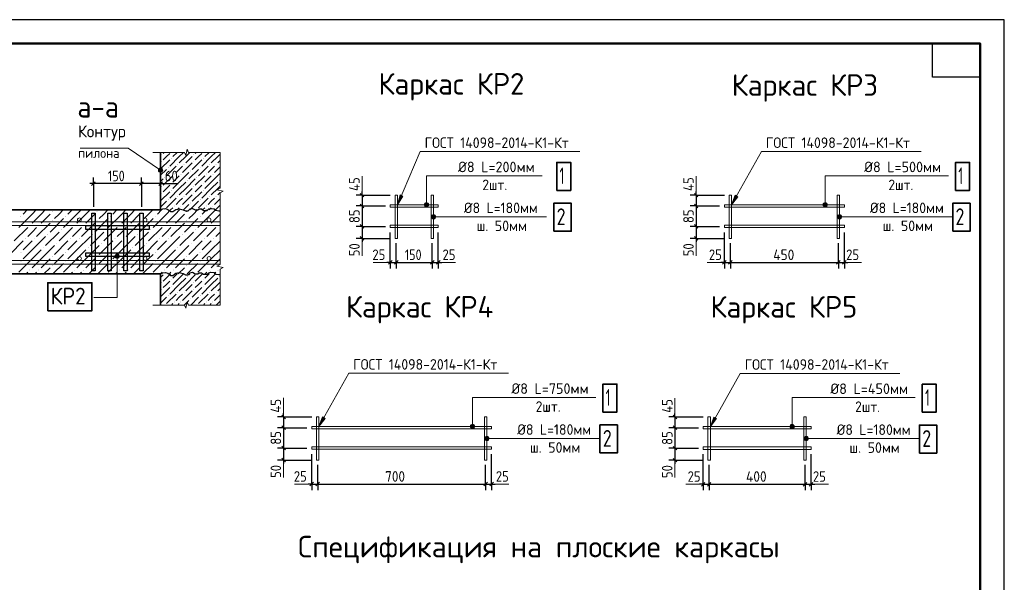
# Model space of a CAD drawing. Header units: millimetres. Extents: x 0 to 50400, y 0 to 35640.
# Tile 10 of 10: x 25774 to 50400, y 21561 to 35640. Entities that reach past the tile are written whole.
import ezdxf

# ---------------------------------------------------------------- set-up
doc = ezdxf.new("R2010")
doc.units = ezdxf.units.MM
for name, color, linetype, lineweight in [('Standard', 7, 'Continuous', 25), ('Примечания', 7, 'Continuous', 13), ('Размерная линия_ общее', 7, 'Continuous', 13), ('Текст_ общее', 7, 'Continuous', 25)]:
    doc.layers.add(name, color=color, linetype=linetype, lineweight=lineweight)
doc.styles.add('ISOCPEUR', font='txt')

msp = doc.modelspace()

# ---------------------------------------------------------------- hatches: boundary and pattern name
at = {"layer": 'Standard', "linetype": 'Continuous', "lineweight": 13, "transparency": 33554687}
for points in [[(29318, 32255), (29326, 32263), (29334, 32255), (29326, 32248)], [(30118, 32255), (30126, 32263), (30134, 32255), (30126, 32248)], [(29318, 32095), (29326, 32103), (29334, 32095), (29326, 32088)], [(29558, 32175), (29566, 32183), (29574, 32175), (29566, 32168)], [(29718, 32015), (29726, 32023), (29734, 32015), (29726, 32008)], [(29878, 32015), (29886, 32023), (29894, 32015), (29886, 32008)], [(30118, 32095), (30126, 32103), (30134, 32095), (30126, 32088)], [(30358, 32175), (30366, 32183), (30374, 32175), (30366, 32168)], [(30518, 32015), (30526, 32023), (30534, 32015), (30526, 32008)], [(30678, 32015), (30686, 32023), (30694, 32015), (30686, 32008)], [(29478, 31935), (29486, 31943), (29494, 31935), (29486, 31928)], [(29638, 31775), (29646, 31783), (29654, 31775), (29646, 31768)], [(29798, 31775), (29806, 31783), (29814, 31775), (29806, 31768)], [(30038, 31855), (30046, 31863), (30054, 31855), (30046, 31848)], [(30278, 31935), (30286, 31943), (30294, 31935), (30286, 31928)], [(30438, 31775), (30446, 31783), (30454, 31775), (30446, 31768)], [(30598, 31775), (30606, 31783), (30614, 31775), (30606, 31768)], [(29398, 31695), (29406, 31703), (29414, 31695), (29406, 31688)], [(29558, 31535), (29566, 31543), (29574, 31535), (29566, 31528)], [(29958, 31615), (29966, 31623), (29974, 31615), (29966, 31608)], [(30198, 31695), (30206, 31703), (30214, 31695), (30206, 31688)], [(30358, 31535), (30366, 31543), (30374, 31535), (30366, 31528)], [(30758, 31615), (30766, 31623), (30774, 31615), (30766, 31608)], [(29318, 31455), (29326, 31463), (29334, 31455), (29326, 31448)], [(29318, 31295), (29326, 31303), (29334, 31295), (29326, 31288)], [(29558, 31375), (29566, 31383), (29574, 31375), (29566, 31368)], [(30118, 31455), (30126, 31463), (30134, 31455), (30126, 31448)], [(30118, 31295), (30126, 31303), (30134, 31295), (30126, 31288)], [(30358, 31375), (30366, 31383), (30374, 31375), (30366, 31368)], [(29478, 31135), (29486, 31143), (29494, 31135), (29486, 31128)], [(29718, 31215), (29726, 31223), (29734, 31215), (29726, 31208)], [(29878, 31215), (29886, 31223), (29894, 31215), (29886, 31208)], [(30038, 31055), (30046, 31063), (30054, 31055), (30046, 31048)], [(30278, 31135), (30286, 31143), (30294, 31135), (30286, 31128)], [(30518, 31215), (30526, 31223), (30534, 31215), (30526, 31208)], [(30678, 31215), (30686, 31223), (30694, 31215), (30686, 31208)], [(26582, 30831), (26590, 30839), (26598, 30831), (26590, 30824)], [(27702, 30831), (27710, 30839), (27718, 30831), (27710, 30824)], [(28822, 30831), (28830, 30839), (28838, 30831), (28830, 30824)], [(29398, 30895), (29406, 30903), (29414, 30895), (29406, 30888)], [(29638, 30975), (29646, 30983), (29654, 30975), (29646, 30968)], [(29798, 30975), (29806, 30983), (29814, 30975), (29806, 30968)], [(29942, 30831), (29950, 30839), (29958, 30831), (29950, 30824)], [(30198, 30895), (30206, 30903), (30214, 30895), (30206, 30888)], [(30438, 30975), (30446, 30983), (30454, 30975), (30446, 30968)], [(30598, 30975), (30606, 30983), (30614, 30975), (30606, 30968)], [(25798, 30719), (25806, 30727), (25814, 30719), (25806, 30712)], [(26582, 30607), (26590, 30615), (26598, 30607), (26590, 30600)], [(26918, 30719), (26926, 30727), (26934, 30719), (26926, 30712)], [(27702, 30607), (27710, 30615), (27718, 30607), (27710, 30600)], [(28038, 30719), (28046, 30727), (28054, 30719), (28046, 30712)], [(28822, 30607), (28830, 30615), (28838, 30607), (28830, 30600)], [(29158, 30719), (29166, 30727), (29174, 30719), (29166, 30712)], [(29942, 30607), (29950, 30615), (29958, 30607), (29950, 30600)], [(30278, 30719), (30286, 30727), (30294, 30719), (30286, 30712)], [(26022, 30495), (26030, 30503), (26038, 30495), (26030, 30488)], [(26246, 30495), (26254, 30503), (26262, 30495), (26254, 30488)], [(26806, 30383), (26814, 30391), (26822, 30383), (26814, 30376)], [(27142, 30495), (27150, 30503), (27158, 30495), (27150, 30488)], [(27366, 30495), (27374, 30503), (27382, 30495), (27374, 30488)], [(27926, 30383), (27934, 30391), (27942, 30383), (27934, 30376)], [(28262, 30495), (28270, 30503), (28278, 30495), (28270, 30488)], [(28486, 30495), (28494, 30503), (28502, 30495), (28494, 30488)], [(29046, 30383), (29054, 30391), (29062, 30383), (29054, 30376)], [(29382, 30495), (29390, 30503), (29398, 30495), (29390, 30488)], [(29606, 30495), (29614, 30503), (29622, 30495), (29614, 30488)], [(30166, 30383), (30174, 30391), (30182, 30383), (30174, 30376)], [(30502, 30495), (30510, 30503), (30518, 30495), (30510, 30488)], [(30726, 30495), (30734, 30503), (30742, 30495), (30734, 30488)], [(25910, 30159), (25918, 30167), (25926, 30159), (25918, 30152)], [(26134, 30159), (26142, 30167), (26150, 30159), (26142, 30152)], [(26470, 30271), (26478, 30279), (26486, 30271), (26478, 30264)], [(26694, 30047), (26702, 30055), (26710, 30047), (26702, 30040)], [(27030, 30159), (27038, 30167), (27046, 30159), (27038, 30152)], [(27254, 30159), (27262, 30167), (27270, 30159), (27262, 30152)], [(27590, 30271), (27598, 30279), (27606, 30271), (27598, 30264)], [(27814, 30047), (27822, 30055), (27830, 30047), (27822, 30040)], [(28150, 30159), (28158, 30167), (28166, 30159), (28158, 30152)], [(28374, 30159), (28382, 30167), (28390, 30159), (28382, 30152)], [(28710, 30271), (28718, 30279), (28726, 30271), (28718, 30264)], [(28934, 30047), (28942, 30055), (28950, 30047), (28942, 30040)], [(29270, 30159), (29278, 30167), (29286, 30159), (29278, 30152)], [(29494, 30159), (29502, 30167), (29510, 30159), (29502, 30152)], [(29830, 30271), (29838, 30279), (29846, 30271), (29838, 30264)], [(30054, 30047), (30062, 30055), (30070, 30047), (30062, 30040)], [(30390, 30159), (30398, 30167), (30406, 30159), (30398, 30152)], [(30614, 30159), (30622, 30167), (30630, 30159), (30622, 30152)], [(25798, 29823), (25806, 29831), (25814, 29823), (25806, 29816)], [(26358, 29935), (26366, 29943), (26374, 29935), (26366, 29928)], [(26918, 29823), (26926, 29831), (26934, 29823), (26926, 29816)], [(27478, 29935), (27486, 29943), (27494, 29935), (27486, 29928)], [(28038, 29823), (28046, 29831), (28054, 29823), (28046, 29816)], [(28598, 29935), (28606, 29943), (28614, 29935), (28606, 29928)], [(29158, 29823), (29166, 29831), (29174, 29823), (29166, 29816)], [(29718, 29935), (29726, 29943), (29734, 29935), (29726, 29928)], [(30278, 29823), (30286, 29831), (30294, 29823), (30286, 29816)], [(25798, 29599), (25806, 29607), (25814, 29599), (25806, 29592)], [(26582, 29711), (26590, 29719), (26598, 29711), (26590, 29704)], [(26918, 29599), (26926, 29607), (26934, 29599), (26926, 29592)], [(27702, 29711), (27710, 29719), (27718, 29711), (27710, 29704)], [(28038, 29599), (28046, 29607), (28054, 29599), (28046, 29592)], [(28822, 29711), (28830, 29719), (28838, 29711), (28830, 29704)], [(29158, 29599), (29166, 29607), (29174, 29599), (29166, 29592)], [(29942, 29711), (29950, 29719), (29958, 29711), (29950, 29704)], [(30278, 29599), (30286, 29607), (30294, 29599), (30286, 29592)], [(26022, 29375), (26030, 29383), (26038, 29375), (26030, 29368)], [(26246, 29375), (26254, 29383), (26262, 29375), (26254, 29368)], [(26582, 29487), (26590, 29495), (26598, 29487), (26590, 29480)], [(27142, 29375), (27150, 29383), (27158, 29375), (27150, 29368)], [(27366, 29375), (27374, 29383), (27382, 29375), (27374, 29368)], [(27702, 29487), (27710, 29495), (27718, 29487), (27710, 29480)], [(28262, 29375), (28270, 29383), (28278, 29375), (28270, 29368)], [(28486, 29375), (28494, 29383), (28502, 29375), (28494, 29368)], [(28822, 29487), (28830, 29495), (28838, 29487), (28830, 29480)], [(29382, 29375), (29390, 29383), (29398, 29375), (29390, 29368)], [(29606, 29375), (29614, 29383), (29622, 29375), (29614, 29368)], [(29942, 29487), (29950, 29495), (29958, 29487), (29950, 29480)], [(30502, 29375), (30510, 29383), (30518, 29375), (30510, 29368)], [(30726, 29375), (30734, 29383), (30742, 29375), (30734, 29368)], [(29318, 29055), (29326, 29063), (29334, 29055), (29326, 29048)], [(29558, 29135), (29566, 29143), (29574, 29135), (29566, 29128)], [(29958, 29215), (29966, 29223), (29974, 29215), (29966, 29208)], [(30118, 29055), (30126, 29063), (30134, 29055), (30126, 29048)], [(30358, 29135), (30366, 29143), (30374, 29135), (30366, 29128)], [(30758, 29215), (30766, 29223), (30774, 29215), (30766, 29208)], [(29318, 28895), (29326, 28903), (29334, 28895), (29326, 28888)], [(29558, 28975), (29566, 28983), (29574, 28975), (29566, 28968)], [(29718, 28815), (29726, 28823), (29734, 28815), (29726, 28808)], [(29878, 28815), (29886, 28823), (29894, 28815), (29886, 28808)], [(30118, 28895), (30126, 28903), (30134, 28895), (30126, 28888)], [(30358, 28975), (30366, 28983), (30374, 28975), (30366, 28968)], [(30518, 28815), (30526, 28823), (30534, 28815), (30526, 28808)], [(30678, 28815), (30686, 28823), (30694, 28815), (30686, 28808)], [(29478, 28735), (29486, 28743), (29494, 28735), (29486, 28728)], [(29638, 28575), (29646, 28583), (29654, 28575), (29646, 28568)], [(29798, 28575), (29806, 28583), (29814, 28575), (29806, 28568)], [(30038, 28655), (30046, 28663), (30054, 28655), (30046, 28648)], [(30278, 28735), (30286, 28743), (30294, 28735), (30286, 28728)], [(30438, 28575), (30446, 28583), (30454, 28575), (30446, 28568)], [(30598, 28575), (30606, 28583), (30614, 28575), (30606, 28568)], [(29403, 28500), (29406, 28503), (29409, 28500)], [(30203, 28500), (30206, 28503), (30209, 28500)]]:
    msp.add_hatch(color=7, dxfattribs=at).paths.add_polyline_path(points, flags=16)
for points in [[(29245, 31875), (29276, 31920), (29254, 31902)], [(29276, 31920), (29245, 31875), (29250, 31848)], [(29276, 31920), (29250, 31848), (29303, 31925)], [(29303, 31925), (29250, 31848), (29269, 31827)], [(29303, 31925), (29269, 31827), (29329, 31916)], [(29329, 31916), (29269, 31827), (29295, 31818)], [(29329, 31916), (29295, 31818), (29347, 31895)], [(29347, 31895), (29295, 31818), (29322, 31823)], [(29347, 31895), (29322, 31823), (29352, 31868)], [(29352, 31868), (29322, 31823), (29344, 31841)], [(35289, 31254), (35224, 31008), (35355, 31226)], [(35993, 31035), (35900, 31035), (35893, 31008)], [(35993, 31035), (35893, 31008), (36001, 31008)], [(35974, 31054), (35920, 31054), (35900, 31035)], [(35974, 31054), (35900, 31035), (35993, 31035)], [(35920, 31054), (35974, 31054), (35947, 31062)], [(43671, 31245), (43579, 31008), (43734, 31210)], [(45969, 31035), (45876, 31035), (45869, 31008)], [(45969, 31035), (45869, 31008), (45977, 31008)], [(45950, 31054), (45896, 31054), (45876, 31035)], [(45950, 31054), (45876, 31035), (45969, 31035)], [(45896, 31054), (45950, 31054), (45923, 31062)], [(36001, 31008), (35893, 31008), (35900, 30981)], [(36001, 31008), (35900, 30981), (35993, 30981)], [(35993, 30981), (35900, 30981), (35920, 30962)], [(35993, 30981), (35920, 30962), (35974, 30962)], [(35974, 30962), (35920, 30962), (35947, 30954)], [(45977, 31008), (45869, 31008), (45876, 30981)], [(45977, 31008), (45876, 30981), (45969, 30981)], [(45969, 30981), (45876, 30981), (45896, 30962)], [(45969, 30981), (45896, 30962), (45950, 30962)], [(45950, 30962), (45896, 30962), (45923, 30954)], [(36077, 30681), (36077, 30735), (36070, 30708)], [(36097, 30662), (36097, 30754), (36077, 30735)], [(36097, 30662), (36077, 30735), (36077, 30681)], [(36124, 30654), (36124, 30762), (36097, 30754)], [(36124, 30654), (36097, 30754), (36097, 30662)], [(36151, 30662), (36151, 30754), (36124, 30762)], [(36151, 30662), (36124, 30762), (36124, 30654)], [(36170, 30681), (36170, 30735), (36151, 30754)], [(36170, 30681), (36151, 30754), (36151, 30662)], [(36170, 30735), (36170, 30681), (36178, 30708)], [(46233, 30681), (46233, 30735), (46225, 30708)], [(46252, 30662), (46252, 30754), (46233, 30735)], [(46252, 30662), (46233, 30735), (46233, 30681)], [(46279, 30654), (46279, 30762), (46252, 30754)], [(46279, 30654), (46252, 30754), (46252, 30662)], [(46306, 30662), (46306, 30754), (46279, 30762)], [(46306, 30662), (46279, 30762), (46279, 30654)], [(46326, 30681), (46326, 30735), (46306, 30754)], [(46326, 30681), (46306, 30754), (46306, 30662)], [(46326, 30735), (46326, 30681), (46333, 30708)], [(33350, 25699), (33258, 25461), (33413, 25663)], [(43139, 25695), (43048, 25458), (43202, 25660)], [(37148, 25488), (37055, 25488), (37047, 25461)], [(37148, 25488), (37047, 25461), (37155, 25461)], [(37155, 25461), (37047, 25461), (37055, 25434)], [(37128, 25507), (37074, 25507), (37055, 25488)], [(37128, 25507), (37055, 25488), (37148, 25488)], [(37155, 25461), (37055, 25434), (37148, 25434)], [(37148, 25434), (37055, 25434), (37074, 25415)], [(37074, 25507), (37128, 25507), (37101, 25515)], [(37148, 25434), (37074, 25415), (37128, 25415)], [(37128, 25415), (37074, 25415), (37101, 25407)], [(45137, 25485), (45044, 25485), (45037, 25458)], [(45137, 25485), (45037, 25458), (45145, 25458)], [(45145, 25458), (45037, 25458), (45044, 25431)], [(45118, 25504), (45064, 25504), (45044, 25485)], [(45118, 25504), (45044, 25485), (45137, 25485)], [(45145, 25458), (45044, 25431), (45137, 25431)], [(45137, 25431), (45044, 25431), (45064, 25412)], [(45064, 25504), (45118, 25504), (45091, 25512)], [(45137, 25431), (45064, 25412), (45118, 25412)], [(45118, 25412), (45064, 25412), (45091, 25404)], [(37412, 25134), (37412, 25188), (37404, 25161)], [(37431, 25115), (37431, 25207), (37412, 25188)], [(37431, 25115), (37412, 25188), (37412, 25134)], [(37458, 25107), (37458, 25215), (37431, 25207)], [(37458, 25107), (37431, 25207), (37431, 25115)], [(37485, 25115), (37485, 25207), (37458, 25215)], [(37485, 25115), (37458, 25215), (37458, 25107)], [(37505, 25134), (37505, 25188), (37485, 25207)], [(37505, 25134), (37485, 25207), (37485, 25115)], [(37505, 25188), (37505, 25134), (37512, 25161)], [(45401, 25131), (45401, 25185), (45394, 25158)], [(45421, 25112), (45421, 25204), (45401, 25185)], [(45421, 25112), (45401, 25185), (45401, 25131)], [(45448, 25104), (45448, 25212), (45421, 25204)], [(45448, 25104), (45421, 25204), (45421, 25112)], [(45475, 25112), (45475, 25204), (45448, 25212)], [(45475, 25112), (45448, 25212), (45448, 25104)], [(45494, 25131), (45494, 25185), (45475, 25204)], [(45494, 25131), (45475, 25204), (45475, 25112)], [(45494, 25185), (45494, 25131), (45502, 25158)]]:
    msp.add_hatch(color=7, dxfattribs=at).paths.add_polyline_path(points)
at = {"layer": 'Текст_ общее', "linetype": 'Continuous', "lineweight": 13, "transparency": 33554687}
for points in [[(28261, 29746), (28168, 29746), (28161, 29719)], [(28261, 29746), (28161, 29719), (28269, 29719)], [(28269, 29719), (28161, 29719), (28168, 29692)], [(28242, 29765), (28188, 29765), (28168, 29746)], [(28242, 29765), (28168, 29746), (28261, 29746)], [(28269, 29719), (28168, 29692), (28261, 29692)], [(28261, 29692), (28168, 29692), (28188, 29672)], [(28188, 29765), (28242, 29765), (28215, 29773)], [(28261, 29692), (28188, 29672), (28242, 29672)], [(28242, 29672), (28188, 29672), (28215, 29665)]]:
    msp.add_hatch(color=7, dxfattribs=at).paths.add_polyline_path(points)

# ---------------------------------------------------------------- linework, layer by layer
at = {"layer": 'Standard', "color": 7, "linetype": 'Continuous', "lineweight": 35, "transparency": 33554687}
for p, q in [((49800, 33120), (49800, 24600)), ((49800, 32640), (49800, 24120)), ((25243, 29279), (29299, 29279)), ((29299, 29264), (29299, 28500))]:
    msp.add_line(p, q, dxfattribs=at)
at = {"layer": 'Standard', "color": 7, "linetype": 'Continuous', "lineweight": 50, "transparency": 33554687}
msp.add_line((49800, 32520), (49800, 27840), dxfattribs=at)
at = {"layer": 'Standard', "color": 7, "linetype": 'Continuous', "lineweight": 13, "transparency": 33554687}
for p, q in [((27283, 32424), (28483, 32424)), ((28483, 32424), (29299, 31872)), ((29107, 32319), (29107, 32319)), ((29896, 32319), (29107, 32319)), ((29930, 32239), (29896, 32319)), ((29964, 32399), (29930, 32239)), ((29997, 32319), (29964, 32399)), ((30787, 32319), (29997, 32319)), ((30787, 31421), (30787, 32319)), ((30787, 32319), (30787, 32319)), ((29254, 31902), (29254, 31902)), ((29269, 31827), (29269, 31827)), ((29329, 31916), (29329, 31916)), ((29344, 31841), (29344, 31841)), ((30707, 31383), (30787, 31421)), ((30867, 31345), (30707, 31383)), ((30787, 31307), (30867, 31345)), ((30787, 30410), (30787, 31307)), ((35289, 31254), (35224, 31008)), ((35224, 31008), (35355, 31226)), ((35355, 31226), (35289, 31254)), ((35322, 31240), (35329, 31257)), ((35947, 31062), (35947, 31062)), ((43671, 31245), (43579, 31008)), ((43579, 31008), (43734, 31210)), ((43734, 31210), (43671, 31245)), ((43702, 31228), (43711, 31244)), ((45923, 31062), (45923, 31062)), ((35224, 31008), (35224, 31008)), ((35224, 31008), (35224, 31008)), ((35224, 31008), (35224, 31008)), ((35893, 31008), (35893, 31008)), ((35947, 30954), (35947, 30954)), ((36001, 31008), (36001, 31008)), ((43579, 31008), (43579, 31008)), ((43579, 31008), (43579, 31008)), ((43579, 31008), (43579, 31008)), ((45869, 31008), (45869, 31008)), ((45923, 30954), (45923, 30954)), ((45977, 31008), (45977, 31008)), ((36070, 30708), (36070, 30708)), ((36124, 30762), (36124, 30762)), ((36124, 30654), (36124, 30654)), ((36178, 30708), (36178, 30708)), ((46225, 30708), (46225, 30708)), ((46279, 30762), (46279, 30762)), ((46279, 30654), (46279, 30654)), ((46333, 30708), (46333, 30708)), ((30787, 29512), (30787, 30410)), ((30707, 29474), (30787, 29512)), ((30867, 29436), (30707, 29474)), ((30787, 29398), (30867, 29436)), ((30787, 28500), (30787, 29398)), ((29930, 28420), (29964, 28580)), ((29964, 28580), (29997, 28500)), ((29107, 28500), (29896, 28500)), ((29896, 28500), (29930, 28420)), ((29997, 28500), (30787, 28500)), ((30787, 28500), (30787, 28500)), ((33350, 25699), (33258, 25461)), ((33258, 25461), (33413, 25663)), ((33413, 25663), (33350, 25699)), ((33381, 25681), (33390, 25697)), ((43139, 25695), (43048, 25458)), ((43048, 25458), (43202, 25660)), ((43202, 25660), (43139, 25695)), ((43171, 25678), (43180, 25694)), ((33258, 25461), (33258, 25461)), ((33258, 25461), (33258, 25461)), ((33258, 25461), (33258, 25461)), ((37047, 25461), (37047, 25461)), ((37101, 25515), (37101, 25515)), ((37101, 25407), (37101, 25407)), ((37155, 25461), (37155, 25461)), ((43048, 25458), (43048, 25458)), ((43048, 25458), (43048, 25458)), ((43048, 25458), (43048, 25458)), ((45037, 25458), (45037, 25458)), ((45091, 25512), (45091, 25512)), ((45091, 25404), (45091, 25404)), ((45145, 25458), (45145, 25458)), ((37404, 25161), (37404, 25161)), ((37458, 25215), (37458, 25215)), ((37512, 25161), (37512, 25161)), ((45394, 25158), (45394, 25158)), ((45448, 25212), (45448, 25212)), ((45502, 25158), (45502, 25158)), ((37458, 25107), (37458, 25107)), ((45448, 25104), (45448, 25104))]:
    msp.add_line(p, q, dxfattribs=at)
at = {"layer": 'Standard', "color": 253, "linetype": 'Continuous', "lineweight": 13, "true_color": 0xa0a0a0, "transparency": 33554687}
for p, q in [((29389, 32319), (29366, 32295)), ((29446, 32215), (29526, 32295)), ((29709, 32319), (29606, 32215)), ((29869, 32319), (29766, 32215)), ((29926, 32215), (30029, 32319)), ((30189, 32319), (30166, 32295)), ((30246, 32215), (30326, 32295)), ((30509, 32319), (30406, 32215)), ((30669, 32319), (30566, 32215)), ((30726, 32215), (30787, 32276)), ((29526, 32135), (29299, 31908)), ((29366, 32135), (29446, 32215)), ((29766, 32215), (29526, 31975)), ((29926, 32215), (29766, 32055)), ((30086, 32055), (29846, 31815)), ((30086, 32215), (29926, 32055)), ((30326, 32135), (30086, 31895)), ((30166, 32135), (30246, 32215)), ((30566, 32215), (30326, 31975)), ((30726, 32215), (30566, 32055)), ((30787, 32116), (30726, 32055)), ((29446, 31895), (29299, 31748)), ((29686, 31975), (29446, 31735)), ((29686, 31815), (29766, 31895)), ((29766, 31895), (29846, 31975)), ((29766, 31575), (30006, 31815)), ((30246, 31895), (30006, 31655)), ((30486, 31975), (30246, 31735)), ((30486, 31815), (30566, 31895)), ((30566, 31895), (30646, 31975)), ((30566, 31575), (30787, 31796)), ((30787, 31956), (30646, 31815)), ((29299, 31588), (29366, 31655)), ((29606, 31735), (29366, 31495)), ((29766, 31735), (29606, 31575)), ((29766, 31575), (29606, 31415)), ((29926, 31575), (29766, 31415)), ((29926, 31415), (30166, 31655)), ((30406, 31735), (30166, 31495)), ((30566, 31735), (30406, 31575)), ((30566, 31575), (30406, 31415)), ((30726, 31575), (30566, 31415)), ((29526, 31335), (29299, 31108)), ((29366, 31335), (29446, 31415)), ((29446, 31415), (29526, 31495)), ((29766, 31415), (29526, 31175)), ((29926, 31415), (29766, 31255)), ((30086, 31415), (29926, 31255)), ((30326, 31335), (30086, 31095)), ((30166, 31335), (30246, 31415)), ((30246, 31415), (30326, 31495)), ((30566, 31415), (30326, 31175)), ((30726, 31415), (30566, 31255)), ((30726, 31415), (30787, 31476)), ((30787, 31316), (30726, 31255)), ((29446, 31095), (29299, 30948)), ((29686, 31175), (29446, 30935)), ((29686, 31015), (29766, 31095)), ((29766, 31095), (29846, 31175)), ((30086, 31255), (29846, 31015)), ((30246, 31095), (30029, 30879)), ((30486, 31175), (30246, 30935)), ((30486, 31015), (30566, 31095)), ((30566, 31095), (30646, 31175)), ((30787, 31156), (30646, 31015)), ((29606, 30935), (29549, 30879)), ((29766, 30935), (29709, 30879)), ((29869, 30879), (30006, 31015)), ((30406, 30935), (30349, 30879)), ((30566, 30935), (30509, 30879)), ((30669, 30879), (30787, 30996)), ((29299, 29188), (29366, 29255)), ((29549, 29279), (29366, 29095)), ((29446, 29015), (29526, 29095)), ((29709, 29279), (29606, 29175)), ((29766, 29175), (29606, 29015)), ((29766, 29175), (29869, 29279)), ((29926, 29175), (29766, 29015)), ((29926, 29015), (30166, 29255)), ((30029, 29279), (30006, 29255)), ((30349, 29279), (30166, 29095)), ((30246, 29015), (30326, 29095)), ((30509, 29279), (30406, 29175)), ((30566, 29175), (30406, 29015)), ((30566, 29175), (30669, 29279)), ((30726, 29175), (30566, 29015)), ((30726, 29015), (30787, 29076)), ((29526, 28935), (29299, 28708)), ((29366, 28935), (29446, 29015)), ((29766, 29015), (29526, 28775)), ((29926, 29015), (29766, 28855)), ((30086, 28855), (29846, 28615)), ((30086, 29015), (29926, 28855)), ((30326, 28935), (30086, 28695)), ((30166, 28935), (30246, 29015)), ((30566, 29015), (30326, 28775)), ((30726, 29015), (30566, 28855)), ((30787, 28916), (30726, 28855)), ((29446, 28695), (29299, 28548)), ((29686, 28775), (29446, 28535)), ((29686, 28615), (29766, 28695)), ((29766, 28695), (29846, 28775)), ((29891, 28500), (30006, 28615)), ((30246, 28695), (30051, 28500)), ((30486, 28775), (30246, 28535)), ((30486, 28615), (30566, 28695)), ((30566, 28695), (30646, 28775)), ((30787, 28756), (30646, 28615)), ((30691, 28500), (30787, 28596)), ((29606, 28535), (29571, 28500)), ((29766, 28535), (29731, 28500)), ((30406, 28535), (30371, 28500)), ((30566, 28535), (30531, 28500))]:
    msp.add_line(p, q, dxfattribs=at)
at = {"layer": 'Standard', "color": 7, "linetype": 'Continuous', "lineweight": -3, "transparency": 33554687}
msp.add_line((29299, 31537), (29739, 31537), dxfattribs=at)
at = {"layer": 'Standard', "color": 254, "linetype": 'Continuous', "lineweight": 13, "transparency": 33554687}
for p, q in [((25965, 30879), (25862, 30775)), ((26189, 30879), (26086, 30775)), ((26310, 30775), (26413, 30879)), ((26758, 30775), (26861, 30879)), ((27085, 30879), (26982, 30775)), ((27309, 30879), (27206, 30775)), ((27430, 30775), (27533, 30879)), ((27878, 30775), (27981, 30879)), ((28205, 30879), (28102, 30775)), ((28429, 30879), (28326, 30775)), ((28550, 30775), (28653, 30879)), ((28998, 30775), (29101, 30879)), ((29325, 30879), (29222, 30775)), ((29549, 30879), (29446, 30775)), ((29670, 30775), (29773, 30879)), ((30118, 30775), (30221, 30879)), ((30445, 30879), (30342, 30775)), ((30669, 30879), (30566, 30775)), ((26086, 30775), (25750, 30439)), ((26310, 30775), (26086, 30551)), ((26534, 30551), (26198, 30215)), ((26534, 30775), (26310, 30551)), ((26870, 30663), (26534, 30327)), ((26646, 30663), (26758, 30775)), ((27206, 30775), (26870, 30439)), ((27430, 30775), (27206, 30551)), ((27654, 30551), (27318, 30215)), ((27654, 30775), (27430, 30551)), ((27990, 30663), (27654, 30327)), ((27766, 30663), (27878, 30775)), ((28326, 30775), (27990, 30439)), ((28550, 30775), (28326, 30551)), ((28774, 30551), (28438, 30215)), ((28774, 30775), (28550, 30551)), ((29110, 30663), (28774, 30327)), ((28886, 30663), (28998, 30775)), ((29446, 30775), (29110, 30439)), ((29670, 30775), (29446, 30551)), ((29894, 30551), (29558, 30215)), ((29894, 30775), (29670, 30551)), ((30230, 30663), (29894, 30327)), ((30006, 30663), (30118, 30775)), ((30566, 30775), (30230, 30439)), ((30787, 30772), (30566, 30551)), ((25974, 30439), (25638, 30103)), ((25974, 30215), (26086, 30327)), ((26086, 30327), (26198, 30439)), ((26758, 30327), (26422, 29991)), ((27094, 30439), (26758, 30103)), ((27094, 30215), (27206, 30327)), ((27206, 30327), (27318, 30439)), ((27878, 30327), (27542, 29991)), ((28214, 30439), (27878, 30103)), ((28214, 30215), (28326, 30327)), ((28326, 30327), (28438, 30439)), ((28998, 30327), (28662, 29991)), ((29334, 30439), (28998, 30103)), ((29334, 30215), (29446, 30327)), ((29446, 30327), (29558, 30439)), ((30118, 30327), (29782, 29991)), ((30454, 30439), (30118, 30103)), ((30454, 30215), (30566, 30327)), ((30566, 30327), (30678, 30439)), ((30787, 30324), (30678, 30215)), ((25862, 30103), (25526, 29767)), ((26086, 30103), (25862, 29879)), ((26086, 29879), (26422, 30215)), ((26982, 30103), (26646, 29767)), ((27206, 30103), (26982, 29879)), ((27206, 29879), (27542, 30215)), ((28102, 30103), (27766, 29767)), ((28326, 30103), (28102, 29879)), ((28326, 29879), (28662, 30215)), ((29222, 30103), (28886, 29767)), ((29446, 30103), (29222, 29879)), ((29446, 29879), (29782, 30215)), ((30342, 30103), (30006, 29767)), ((30566, 30103), (30342, 29879)), ((30566, 29879), (30787, 30100)), ((26086, 29879), (25862, 29655)), ((26310, 29879), (26086, 29655)), ((26310, 29655), (26646, 29991)), ((27206, 29879), (26982, 29655)), ((27430, 29879), (27206, 29655)), ((27430, 29655), (27766, 29991)), ((28326, 29879), (28102, 29655)), ((28550, 29879), (28326, 29655)), ((28550, 29655), (28886, 29991)), ((29446, 29879), (29222, 29655)), ((29670, 29879), (29446, 29655)), ((29670, 29655), (30006, 29991)), ((30566, 29879), (30342, 29655)), ((30787, 29876), (30566, 29655)), ((26086, 29655), (25750, 29319)), ((26310, 29655), (26086, 29431)), ((26534, 29655), (26310, 29431)), ((26646, 29543), (26758, 29655)), ((26758, 29655), (26870, 29767)), ((27206, 29655), (26870, 29319)), ((27430, 29655), (27206, 29431)), ((27654, 29655), (27430, 29431)), ((27766, 29543), (27878, 29655)), ((27878, 29655), (27990, 29767)), ((28326, 29655), (27990, 29319)), ((28550, 29655), (28326, 29431)), ((28774, 29655), (28550, 29431)), ((28886, 29543), (28998, 29655)), ((28998, 29655), (29110, 29767)), ((29446, 29655), (29110, 29319)), ((29670, 29655), (29446, 29431)), ((29894, 29655), (29670, 29431)), ((30006, 29543), (30118, 29655)), ((30118, 29655), (30230, 29767)), ((30566, 29655), (30230, 29319)), ((30787, 29652), (30566, 29431)), ((25974, 29319), (25933, 29279)), ((26157, 29279), (26198, 29319)), ((26534, 29431), (26381, 29279)), ((26870, 29543), (26605, 29279)), ((27094, 29319), (27053, 29279)), ((27277, 29279), (27318, 29319)), ((27654, 29431), (27501, 29279)), ((27990, 29543), (27725, 29279)), ((28214, 29319), (28173, 29279)), ((28397, 29279), (28438, 29319)), ((28774, 29431), (28621, 29279)), ((29110, 29543), (28845, 29279)), ((29334, 29319), (29293, 29279)), ((29517, 29279), (29558, 29319)), ((29894, 29431), (29741, 29279)), ((30230, 29543), (29965, 29279)), ((30454, 29319), (30413, 29279)), ((30637, 29279), (30678, 29319))]:
    msp.add_line(p, q, dxfattribs=at)
at = {"layer": 'Standard', "color": 7, "linetype": 'Continuous', "lineweight": 25, "transparency": 33554687}
for points in [[(0, 0), (50400, 0), (50400, 35640), (0, 35640), (0, 0)], [(49800, 35040), (49800, 34200), (48600, 34200), (48600, 35040), (49800, 35040)]]:
    msp.add_lwpolyline(points, close=True, dxfattribs=at)
at = {"layer": 'Standard', "color": 7, "linetype": 'Continuous', "lineweight": 50, "transparency": 33554687}
msp.add_lwpolyline([(2400, 35040), (49800, 35040), (49800, 600), (2400, 600), (2400, 35040)], close=True, dxfattribs=at)
at = {"layer": 'Standard', "color": 7, "linetype": 'Continuous', "lineweight": 35, "transparency": 33554687}
msp.add_lwpolyline([(29299, 32319), (29299, 30879), (25243, 30879)], dxfattribs=at)
at = {"layer": 'Standard', "color": 7, "linetype": 'Continuous', "lineweight": 13, "transparency": 33554687}
for points in [[(39784, 32338), (35789, 32338), (35224, 31008)], [(48320, 32338), (44324, 32338), (43579, 31008)], [(38845, 31732), (35947, 31732), (35947, 31008)], [(49001, 31732), (45923, 31732), (45923, 31008)], [(35224, 30168), (35224, 31248), (35164, 31248), (35164, 30168), (35224, 30168)], [(36124, 30168), (36124, 31248), (36064, 31248), (36064, 30168), (36124, 30168)], [(43579, 30168), (43579, 31248), (43519, 31248), (43519, 30168), (43579, 30168)], [(46279, 30168), (46279, 31248), (46219, 31248), (46219, 30168), (46279, 30168)], [(36244, 30948), (35044, 30948), (35044, 31008), (36244, 31008), (36244, 30948)], [(46399, 30948), (43399, 30948), (43399, 31008), (46399, 31008), (46399, 30948)], [(25243, 30583), (30787, 30583), (30787, 30487), (25243, 30487), (25243, 30583)], [(38953, 30708), (36854, 30708), (36124, 30708)], [(49109, 30708), (47010, 30708), (46279, 30708)], [(36244, 30438), (35044, 30438), (35044, 30498), (36244, 30498), (36244, 30438)], [(46399, 30438), (43399, 30438), (43399, 30498), (46399, 30498), (46399, 30438)], [(25243, 29615), (30787, 29615), (30787, 29519), (25243, 29519), (25243, 29615)], [(37998, 26791), (34003, 26791), (33258, 25461)], [(47788, 26788), (43792, 26788), (43048, 25458)], [(40180, 26185), (37101, 26185), (37101, 25461)], [(48169, 26182), (45091, 26182), (45091, 25458)], [(33258, 24621), (33258, 25701), (33198, 25701), (33198, 24621), (33258, 24621)], [(37458, 24621), (37458, 25701), (37398, 25701), (37398, 24621), (37458, 24621)], [(43048, 24618), (43048, 25698), (42988, 25698), (42988, 24618), (43048, 24618)], [(45448, 24618), (45448, 25698), (45388, 25698), (45388, 24618), (45448, 24618)], [(37578, 25401), (33078, 25401), (33078, 25461), (37578, 25461), (37578, 25401)], [(45568, 25398), (42868, 25398), (42868, 25458), (45568, 25458), (45568, 25398)], [(40288, 25161), (38189, 25161), (37458, 25161)], [(48277, 25158), (46178, 25158), (45448, 25158)], [(37578, 24891), (33078, 24891), (33078, 24951), (37578, 24951), (37578, 24891)], [(45568, 24888), (42868, 24888), (42868, 24948), (45568, 24948), (45568, 24888)]]:
    msp.add_lwpolyline(points, dxfattribs=at)
at = {"layer": 'Standard', "color": 7, "linetype": 'Continuous', "lineweight": 25, "transparency": 33554687}
for points in [[(27579, 29359), (27579, 30799), (27659, 30799), (27659, 29359), (27579, 29359)], [(27979, 29359), (27979, 30799), (28059, 30799), (28059, 29359), (27979, 29359)], [(28379, 29359), (28379, 30799), (28459, 30799), (28459, 29359), (28379, 29359)], [(28779, 29359), (28779, 30799), (28859, 30799), (28859, 29359), (28779, 29359)], [(29299, 30879), (29353, 30904), (29417, 30913), (29481, 30894), (29555, 30842), (29606, 30836), (29680, 30893), (29763, 30911), (29862, 30886), (29923, 30858), (29987, 30858), (30035, 30905), (30092, 30919), (30163, 30883), (30227, 30883), (30259, 30904), (30323, 30904), (30368, 30868), (30464, 30868), (30508, 30904), (30553, 30918), (30636, 30911), (30681, 30875), (30752, 30861), (30787, 30861)], [(27419, 30399), (29019, 30399), (29019, 30479), (27419, 30479), (27419, 30399)], [(27419, 29719), (29019, 29719), (29019, 29799), (27419, 29799), (27419, 29719)], [(29299, 29279), (29353, 29304), (29417, 29314), (29481, 29294), (29555, 29242), (29606, 29236), (29680, 29293), (29763, 29311), (29862, 29286), (29923, 29258), (29987, 29258), (30035, 29305), (30092, 29319), (30163, 29283), (30227, 29283), (30259, 29304), (30323, 29304), (30368, 29268), (30464, 29268), (30508, 29304), (30553, 29318), (30636, 29311), (30681, 29275), (30752, 29261), (30787, 29261)]]:
    msp.add_lwpolyline(points, dxfattribs=at)
at = {"layer": 'Standard', "color": 7, "linetype": 'Continuous', "lineweight": 13, "transparency": 33554687}
for centre in [(29299, 31872), (35947, 31008), (45923, 31008), (36124, 30708), (46279, 30708), (37101, 25461), (45091, 25458), (37458, 25161), (45448, 25158)]:
    msp.add_circle(centre, 54, dxfattribs=at)
at = {"layer": 'Standard', "color": 7, "linetype": 'Continuous', "lineweight": 18, "transparency": 33554687}
for centre in [(27268, 30631), (28909, 30631), (30509, 30631), (27268, 29663), (28909, 29663), (30509, 29663)]:
    msp.add_circle(centre, 48, dxfattribs=at)
at = {"layer": 'Размерная линия_ общее', "color": 7, "linetype": 'Continuous', "lineweight": -3, "transparency": 33554687}
for p, q in [((27619, 31537), (27529, 31537)), ((28819, 31537), (27619, 31537)), ((29299, 31537), (28819, 31537)), ((29299, 31537), (29389, 31537)), ((34338, 31248), (34338, 31338)), ((42694, 31248), (42694, 31338)), ((34338, 30978), (34338, 30468)), ((42694, 30978), (42694, 30468)), ((34338, 30468), (34338, 30168)), ((42694, 30468), (42694, 30168)), ((34338, 30168), (34338, 30078)), ((42694, 30168), (42694, 30078)), ((35044, 29566), (34954, 29566)), ((35044, 29566), (35194, 29566)), ((35194, 29566), (36094, 29566)), ((36094, 29566), (36244, 29566)), ((36244, 29566), (36334, 29566)), ((43399, 29566), (43309, 29566)), ((43399, 29566), (43549, 29566)), ((43549, 29566), (46249, 29566)), ((46249, 29566), (46399, 29566)), ((46399, 29566), (46489, 29566)), ((32373, 25701), (32373, 25791)), ((42162, 25698), (42162, 25788)), ((42162, 25698), (42162, 25428)), ((32373, 25431), (32373, 24921)), ((42162, 25428), (42162, 24918)), ((32373, 24921), (32373, 24621)), ((42162, 24918), (42162, 24618)), ((32373, 24621), (32373, 24531)), ((42162, 24618), (42162, 24528)), ((33078, 24019), (32988, 24019)), ((33078, 24019), (33228, 24019)), ((33228, 24019), (37428, 24019)), ((37428, 24019), (37578, 24019)), ((37578, 24019), (37668, 24019)), ((42868, 24016), (42778, 24016)), ((42868, 24016), (43018, 24016)), ((43018, 24016), (45418, 24016)), ((45418, 24016), (45568, 24016)), ((45568, 24016), (45658, 24016))]:
    msp.add_line(p, q, dxfattribs=at)
at = {"layer": 'Размерная линия_ общее', "color": 7, "linetype": 'Continuous', "lineweight": 25, "transparency": 33554687}
for p, q in [((27664, 31582), (27574, 31492)), ((28864, 31582), (28774, 31492)), ((29344, 31582), (29254, 31492)), ((34293, 31293), (34383, 31203)), ((42649, 31293), (42739, 31203)), ((34293, 31023), (34383, 30933)), ((42649, 31023), (42739, 30933)), ((34293, 30513), (34383, 30423)), ((42649, 30513), (42739, 30423)), ((34293, 30213), (34383, 30123)), ((42649, 30213), (42739, 30123)), ((34999, 29521), (35089, 29611)), ((35149, 29521), (35239, 29611)), ((36049, 29521), (36139, 29611)), ((36199, 29521), (36289, 29611)), ((43354, 29521), (43444, 29611)), ((43504, 29521), (43594, 29611)), ((46204, 29521), (46294, 29611)), ((46354, 29521), (46444, 29611)), ((32328, 25746), (32418, 25656)), ((42117, 25743), (42207, 25653)), ((32328, 25476), (32418, 25386)), ((42117, 25473), (42207, 25383)), ((32328, 24966), (32418, 24876)), ((42117, 24963), (42207, 24873)), ((32328, 24666), (32418, 24576)), ((42117, 24663), (42207, 24573)), ((33033, 23974), (33123, 24064)), ((33183, 23974), (33273, 24064)), ((37383, 23974), (37473, 24064)), ((37533, 23974), (37623, 24064)), ((42823, 23971), (42913, 24061)), ((42973, 23971), (43063, 24061)), ((45373, 23971), (45463, 24061)), ((45523, 23971), (45613, 24061))]:
    msp.add_line(p, q, dxfattribs=at)
at = {"layer": 'Размерная линия_ общее', "color": 253, "linetype": 'Continuous', "lineweight": -3, "true_color": 0xa0a0a0, "transparency": 33554687}
for p, q in [((27619, 31537), (27619, 31687)), ((27619, 31537), (27619, 31387)), ((27619, 31537), (27619, 30959)), ((28819, 31537), (28819, 31687)), ((28819, 31537), (28819, 31387)), ((28819, 31537), (28819, 30959)), ((29299, 31537), (29299, 31687)), ((29299, 31537), (29299, 31387)), ((29299, 31537), (29299, 31537)), ((34338, 31248), (34188, 31248)), ((34338, 31248), (34488, 31248)), ((34338, 31248), (35044, 31248)), ((42694, 31248), (42544, 31248)), ((42694, 31248), (42844, 31248)), ((42694, 31248), (43399, 31248)), ((34338, 30978), (34188, 30978)), ((34338, 30978), (34488, 30978)), ((34338, 30978), (34924, 30978)), ((42694, 30978), (42544, 30978)), ((42694, 30978), (42844, 30978)), ((42694, 30978), (43279, 30978)), ((34338, 30468), (34188, 30468)), ((34338, 30468), (34488, 30468)), ((34338, 30468), (34924, 30468)), ((42694, 30468), (42544, 30468)), ((42694, 30468), (42844, 30468)), ((42694, 30468), (43279, 30468)), ((34338, 30168), (34188, 30168)), ((34338, 30168), (34488, 30168)), ((34338, 30168), (35044, 30168)), ((42694, 30168), (42544, 30168)), ((42694, 30168), (42844, 30168)), ((42694, 30168), (43399, 30168)), ((35044, 29566), (35044, 29716)), ((35044, 29566), (35044, 29416)), ((35194, 29566), (35194, 29716)), ((35194, 29566), (35194, 29416)), ((36094, 29566), (36094, 29716)), ((36094, 29566), (36094, 29416)), ((36244, 29566), (36244, 29716)), ((36244, 29566), (36244, 29416)), ((43399, 29566), (43399, 29716)), ((43399, 29566), (43399, 29416)), ((43549, 29566), (43549, 29716)), ((43549, 29566), (43549, 29416)), ((46249, 29566), (46249, 29716)), ((46249, 29566), (46249, 29416)), ((46399, 29566), (46399, 29716)), ((46399, 29566), (46399, 29416)), ((32373, 25701), (32223, 25701)), ((32373, 25701), (32523, 25701)), ((32373, 25701), (33078, 25701)), ((42162, 25698), (42012, 25698)), ((42162, 25698), (42312, 25698)), ((42162, 25698), (42868, 25698)), ((32373, 25431), (32223, 25431)), ((32373, 25431), (32523, 25431)), ((32373, 25431), (32958, 25431)), ((42162, 25428), (42012, 25428)), ((42162, 25428), (42312, 25428)), ((42162, 25428), (42748, 25428)), ((32373, 24921), (32223, 24921)), ((32373, 24921), (32523, 24921)), ((32373, 24921), (32958, 24921)), ((42162, 24918), (42012, 24918)), ((42162, 24918), (42312, 24918)), ((42162, 24918), (42748, 24918)), ((32373, 24621), (32223, 24621)), ((32373, 24621), (32523, 24621)), ((32373, 24621), (33078, 24621)), ((42162, 24618), (42012, 24618)), ((42162, 24618), (42312, 24618)), ((42162, 24618), (42868, 24618)), ((33078, 24019), (33078, 24169)), ((33228, 24019), (33228, 24169)), ((37428, 24019), (37428, 24169)), ((37578, 24019), (37578, 24169)), ((42868, 24016), (42868, 24166)), ((43018, 24016), (43018, 24166)), ((45418, 24016), (45418, 24166)), ((45568, 24016), (45568, 24166)), ((33078, 24019), (33078, 23869)), ((33228, 24019), (33228, 23869)), ((37428, 24019), (37428, 23869)), ((37578, 24019), (37578, 23869)), ((42868, 24016), (42868, 23866)), ((43018, 24016), (43018, 23866)), ((45418, 24016), (45418, 23866)), ((45568, 24016), (45568, 23866))]:
    msp.add_line(p, q, dxfattribs=at)
at = {"layer": 'Размерная линия_ общее', "color": 7, "linetype": 'Continuous', "lineweight": 13, "transparency": 33554687}
for p, q in [((34338, 31722), (34338, 31248)), ((42694, 31722), (42694, 31248)), ((34338, 30168), (34338, 29730)), ((42694, 30168), (42694, 29730)), ((35044, 29566), (34612, 29566)), ((36676, 29566), (36244, 29566)), ((43399, 29566), (42967, 29566)), ((46831, 29566), (46399, 29566)), ((32373, 26175), (32373, 25701)), ((42162, 26172), (42162, 25698)), ((32373, 24621), (32373, 24183)), ((42162, 24618), (42162, 24180)), ((33078, 24019), (32646, 24019)), ((38010, 24019), (37578, 24019)), ((42868, 24016), (42436, 24016)), ((46000, 24016), (45568, 24016))]:
    msp.add_line(p, q, dxfattribs=at)
at = {"layer": 'Размерная линия_ общее', "color": 7, "linetype": 'Continuous', "lineweight": -3, "transparency": 33554687}
for points in [[(34338, 31248), (34338, 31234), (34338, 31234), (34338, 30978)], [(42694, 31248), (42694, 31248), (42694, 31248), (42694, 30978)], [(32373, 25701), (32373, 25700), (32373, 25700), (32373, 25431)]]:
    msp.add_lwpolyline(points, dxfattribs=at)
at = {"layer": 'Размерная линия_ общее', "color": 253, "linetype": 'Continuous', "lineweight": -3, "true_color": 0xa0a0a0, "transparency": 33554687}
for points in [[(35044, 29566), (35044, 29586), (35044, 29586), (35044, 29586), (35044, 29586), (35044, 29772), (35044, 29772), (35044, 30318)], [(36244, 29566), (36244, 29586), (36244, 29586), (36244, 30231), (36244, 30231), (36244, 30318)], [(43399, 29566), (43399, 29586), (43399, 29586), (43399, 29586), (43399, 29586), (43399, 29935), (43399, 29935), (43399, 30318)], [(46399, 29566), (46399, 29586), (46399, 29586), (46399, 30318)], [(35194, 29566), (35194, 29586), (35194, 29586), (35194, 29586), (35194, 29586), (35194, 29830), (35194, 29830), (35194, 30048)], [(36094, 29566), (36094, 29586), (36094, 29586), (36094, 30048)], [(43549, 29566), (43549, 29586), (43549, 29586), (43549, 29586), (43549, 29586), (43549, 30048)], [(46249, 29566), (46249, 29586), (46249, 29586), (46249, 30048)], [(33078, 24019), (33078, 24039), (33078, 24039), (33078, 24039), (33078, 24039), (33078, 24357), (33078, 24357), (33078, 24771)], [(37578, 24019), (37578, 24039), (37578, 24039), (37578, 24771)], [(42868, 24016), (42868, 24036), (42868, 24036), (42868, 24036), (42868, 24036), (42868, 24660), (42868, 24660), (42868, 24768)], [(45568, 24016), (45568, 24036), (45568, 24036), (45568, 24768)], [(33228, 24019), (33228, 24039), (33228, 24039), (33228, 24039), (33228, 24039), (33228, 24454), (33228, 24454), (33228, 24501)], [(37428, 24019), (37428, 24039), (37428, 24039), (37428, 24501)], [(43018, 24016), (43018, 24036), (43018, 24036), (43018, 24036), (43018, 24036), (43018, 24498)], [(45418, 24016), (45418, 24036), (45418, 24036), (45418, 24498)]]:
    msp.add_lwpolyline(points, dxfattribs=at)
at = {"layer": 'Текст_ общее', "color": 7, "linetype": 'Continuous', "lineweight": 13, "transparency": 33554687}
for p, q in [((28161, 29719), (28161, 29719)), ((28215, 29773), (28215, 29773)), ((28215, 29665), (28215, 29665)), ((28269, 29719), (28269, 29719))]:
    msp.add_line(p, q, dxfattribs=at)
at = {"layer": 'Текст_ общее', "color": 7, "linetype": 'Continuous', "lineweight": 35, "transparency": 33554687}
for points in [[(39205, 31369), (39555, 31369), (39555, 32069), (39205, 32069), (39205, 31369)], [(49181, 31369), (49531, 31369), (49531, 32069), (49181, 32069), (49181, 31369)], [(39133, 30345), (39567, 30345), (39567, 31045), (39133, 31045), (39133, 30345)], [(49109, 30345), (49543, 30345), (49543, 31045), (49109, 31045), (49109, 30345)], [(26476, 28358), (27582, 28358), (27582, 29058), (26476, 29058), (26476, 28358)], [(40360, 25822), (40710, 25822), (40710, 26522), (40360, 26522), (40360, 25822)], [(48349, 25819), (48699, 25819), (48699, 26519), (48349, 26519), (48349, 25819)], [(40288, 24798), (40722, 24798), (40722, 25498), (40288, 25498), (40288, 24798)], [(48277, 24795), (48711, 24795), (48711, 25495), (48277, 25495), (48277, 24795)]]:
    msp.add_lwpolyline(points, dxfattribs=at)
at = {"layer": 'Текст_ общее', "color": 7, "linetype": 'Continuous', "lineweight": 13, "transparency": 33554687}
msp.add_lwpolyline([(28215, 29719), (28215, 28687), (27625, 28687)], dxfattribs=at)
msp.add_circle((28215, 29719), 54, dxfattribs=at)

# ---------------------------------------------------------------- texts
at = {"layer": 'Standard', "color": 7, "linetype": 'Continuous', "lineweight": 50, "transparency": 33554687, "char_height": 540, "attachment_point": 7, "style": 'ISOCPEUR'}
for s, insert, width in [('\\W0.92;а-а', (27217, 33192), 1489.56), ('\\W0.99;Спецификация на плоские каркасы', (32733, 22038), 12195.03)]:
    msp.add_mtext(s, dxfattribs=dict(at, insert=insert, width=width))
at = {"layer": 'Standard', "color": 7, "linetype": 'Continuous', "lineweight": 25, "transparency": 33554687, "attachment_point": 7, "style": 'ISOCPEUR'}
for s, insert, char_height, width in [('\\W0.96;Контур', (27233, 32614), 300, 1492.69), ('\\W0.95;ГОСТ 14098-2014-К1-Кт', (35902, 32429), 264, 4030.31), ('\\W0.95;ГОСТ 14098-2014-К1-Кт', (44437, 32429), 264, 4030.31), ('\\W0.95;пилона', (27233, 32182), 240, 1145.83), ('\\W0.97;Ø8 L=200мм', (36738, 31823), 264, 2081.03), ('\\W0.97;Ø8 L=500мм', (46894, 31823), 264, 2081.03), ('\\W0.93;2шт.', (37345, 31374), 264, 862.01), ('\\W0.93;2шт.', (47501, 31374), 264, 861.99), ('\\W0.95;Ø8 L=180мм', (36884, 30799), 264, 2024.92), ('\\W0.95;Ø8 L=180мм', (47040, 30799), 264, 2024.91), ('\\W0.96;ш. 50мм', (37201, 30350), 264, 1393.27), ('\\W0.96;ш. 50мм', (47357, 30350), 264, 1393.28), ('\\W0.95;ГОСТ 14098-2014-К1-Кт', (34116, 26882), 264, 4030.31), ('\\W0.95;ГОСТ 14098-2014-К1-Кт', (43906, 26879), 264, 4030.31), ('\\W0.97;Ø8 L=750мм', (38072, 26276), 264, 2081.03), ('\\W0.97;Ø8 L=450мм', (46049, 26273), 264, 2107.52), ('\\W0.93;2шт.', (38680, 25827), 264, 861.99), ('\\W0.93;2шт.', (46669, 25824), 264, 861.99), ('\\W0.95;Ø8 L=180мм', (38219, 25252), 264, 2024.91), ('\\W0.95;Ø8 L=180мм', (46208, 25249), 264, 2024.91), ('\\W0.96;ш. 50мм', (38536, 24803), 264, 1393.28), ('\\W0.96;ш. 50мм', (46525, 24800), 264, 1393.28)]:
    msp.add_mtext(s, dxfattribs=dict(at, insert=insert, char_height=char_height, width=width))
at = {"layer": 'Примечания', "color": 7, "linetype": 'Continuous', "lineweight": 50, "transparency": 33554687, "char_height": 540, "attachment_point": 7, "style": 'ISOCPEUR'}
for s, insert, width in [('\\W0.97;Каркас КР2', (34746, 33618), 4202.98), ('\\W0.97;Каркас КР3', (43582, 33588), 4202.99), ('\\W0.97;Каркас КР4', (33933, 28041), 4257.18), ('\\W0.97;Каркас КР5', (43050, 28038), 4202.99)]:
    msp.add_mtext(s, dxfattribs=dict(at, insert=insert, width=width))
at = {"layer": 'Размерная линия_ общее', "color": 7, "linetype": 'Continuous', "lineweight": 25, "transparency": 33554687, "char_height": 264, "attachment_point": 7, "style": 'ISOCPEUR'}
for s, insert, width in [('\\W0.83;150', (27981, 31597), 610.29), ('\\W0.87;60', (29403, 31597), 484.73), ('\\W0.87;25', (34595, 29626), 484.72), ('\\W0.83;150', (35406, 29626), 610.29), ('\\W0.87;25', (36349, 29626), 484.71), ('\\W0.87;25', (43011, 29626), 484.73), ('\\W0.92;450', (44622, 29626), 701.33), ('\\W0.87;25', (46444, 29626), 484.73), ('\\W0.87;25', (32630, 24079), 484.71), ('\\W0.91;700', (34914, 24079), 674.39), ('\\W0.87;25', (37683, 24079), 484.71), ('\\W0.87;25', (42479, 24076), 484.73), ('\\W0.92;400', (43940, 24076), 701.33), ('\\W0.87;25', (45613, 24076), 484.71)]:
    msp.add_mtext(s, dxfattribs=dict(at, insert=insert, width=width))
at = {"layer": 'Размерная линия_ общее', "color": 7, "linetype": 'Continuous', "lineweight": 25, "transparency": 33554687, "char_height": 264, "attachment_point": 7, "rotation": 90, "style": 'ISOCPEUR'}
for s, insert, width in [('\\W0.88;45', (34278, 31353), 512.16), ('\\W0.88;45', (42634, 31353), 512.16), ('\\W0.87;85', (34278, 30551), 484.71), ('\\W0.87;85', (42634, 30551), 484.71), ('\\W0.87;50', (34278, 29720), 484.72), ('\\W0.87;50', (42634, 29720), 484.72), ('\\W0.88;45', (32313, 25806), 512.17), ('\\W0.88;45', (42102, 25803), 512.16), ('\\W0.87;85', (32313, 25004), 484.72), ('\\W0.87;85', (42102, 25001), 484.72), ('\\W0.87;50', (32313, 24173), 484.71), ('\\W0.87;50', (42102, 24170), 484.71)]:
    msp.add_mtext(s, dxfattribs=dict(at, insert=insert, width=width))
at = {"layer": 'Текст_ общее', "color": 7, "linetype": 'Continuous', "lineweight": 35, "transparency": 33554687, "char_height": 420, "attachment_point": 7, "style": 'ISOCPEUR'}
for s, insert, width in [('\\W0.56;1', (39275, 31523), 326.66), ('\\W0.56;1', (49251, 31523), 326.67), ('\\W0.78;2', (39203, 30499), 456.96), ('\\W0.78;2', (49179, 30499), 456.96), ('\\W0.56;1', (40430, 25976), 326.66), ('\\W0.56;1', (48419, 25973), 326.66), ('\\W0.78;2', (40358, 24952), 456.97), ('\\W0.78;2', (48347, 24949), 456.97)]:
    msp.add_mtext(s, dxfattribs=dict(at, insert=insert, width=width))
at = {"layer": 'Текст_ общее', "color": 7, "linetype": 'Continuous', "lineweight": 35, "transparency": 33554687, "insert": (26546, 28512), "char_height": 420, "width": 1158.55, "attachment_point": 7, "rotation": 0, "style": 'ISOCPEUR'}
msp.add_mtext('\\W0.92;КР2', dxfattribs=at)

doc.saveas('drawing.dxf')
